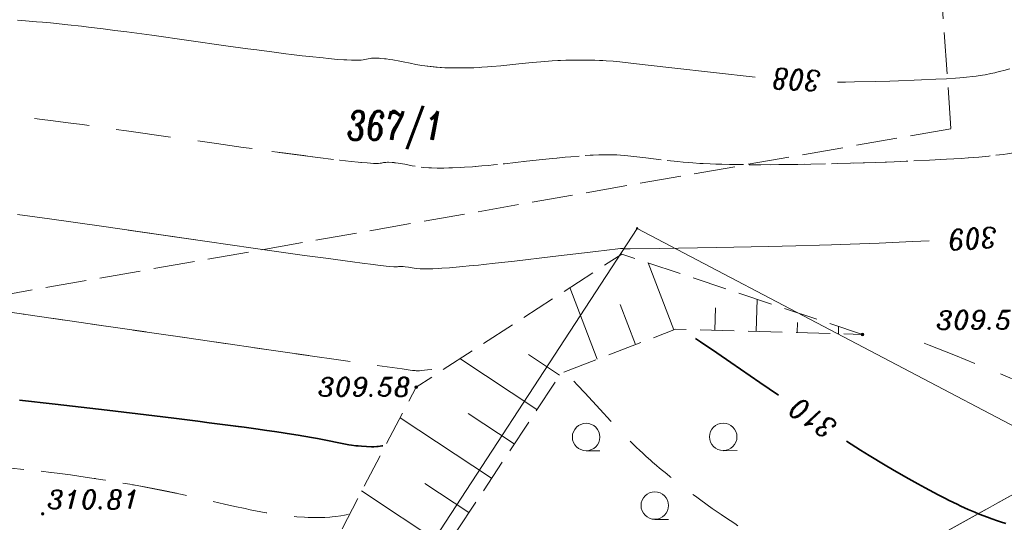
# Model space of a CAD drawing. Header units: metres. Extents: x 7477803 to 7478145, y 5500698 to 5500984.
# Tile 10 of 42: x 7477866 to 7477902, y 5500809 to 5500828. Entities that reach past the tile are written whole.
import ezdxf
from ezdxf.enums import TextEntityAlignment as Align

# ---------------------------------------------------------------- set-up
doc = ezdxf.new("R2010")
doc.units = ezdxf.units.M
doc.header["$MEASUREMENT"] = 0
for name, pattern in [('EGBK02', [2, 1.5, -0.5]), ('l217_500', [2, 1.5, -0.5]), ('l812_500', [3, 2, -1]), ('l823_500', [1.75, 1.25, -0.5])]:
    doc.linetypes.add(name, pattern=pattern)
for name, color, linetype, lineweight in [('203-Punkt załamania granicy działki nie stabilizowany', 7, 'Continuous', 13), ('gr_dzialki', 7, 'Continuous', 18), ('gr_klasy', 7, 'l217_500', 18), ('nr_dzialki', 7, 'Continuous', 18), ('pkt_wys', 7, 'Continuous', 18), ('skarp_wypel', 7, 'Continuous', 18), ('skarpa_gora', 7, 'l823_500', 18), ('warst_ciagla', 7, 'Continuous', 13), ('warst_opis', 7, 'Continuous', 13), ('warst_pogrub', 7, 'Continuous', 35), ('warst_przeryw', 7, 'l812_500', 13), ('zielen', 7, 'Continuous', 18)]:
    doc.layers.add(name, color=color, linetype=linetype, lineweight=lineweight)
doc.styles.get("Standard").update_dxf_attribs({"font": 'txt.shx', "width": 0.75})
doc.styles.add('Style-ITALIC_1250', font='ITALIC_1250.shx')

# ---------------------------------------------------------------- blocks, each defined once
blk = doc.blocks.new('203')
at = {"linetype": 'Continuous', "lineweight": 13}
h = blk.add_hatch(color=0, dxfattribs=at)
edge = h.paths.add_edge_path()
edge.add_arc((0, 0), 0.045, 0, 360)
blk = doc.blocks.new('801_1')
at = {"layer": 'pkt_wys', "linetype": 'Continuous', "lineweight": 18}
h = blk.add_hatch(color=3, dxfattribs=at)
edge = h.paths.add_edge_path()
edge.add_arc((0, 0), 0.045, 0, 360)
at = {"layer": 'pkt_wys', "color": 7, "linetype": 'Continuous', "lineweight": 18}
blk.add_circle((0, 0), 0.045, dxfattribs=at)
blk = doc.blocks.new('801')
at = {"layer": 'pkt_wys', "linetype": 'Continuous', "lineweight": 18}
h = blk.add_hatch(color=7, dxfattribs=at)
edge = h.paths.add_edge_path()
edge.add_arc((0, 0), 0.045, 0, 360)
at = {"layer": 'pkt_wys', "color": 7, "linetype": 'Continuous', "lineweight": 18}
blk.add_circle((0, 0), 0.045, dxfattribs=at)
blk = doc.blocks.new('941_5')
at = {"layer": 'zielen', "color": 7, "linetype": 'Continuous', "lineweight": 18}
for p, q in [((-2.5, 0.46), (-2, 0.46)), ((2.5, 0.46), (3, 0.46)), ((0, -2.04), (0.5, -2.04))]:
    blk.add_line(p, q, dxfattribs=at)
for centre in [(-2.503, 0.963), (2.497, 0.963), (-0.003, -1.537)]:
    blk.add_circle(centre, 0.5, dxfattribs=at)

msp = doc.modelspace()

# ---------------------------------------------------------------- linework, layer by layer
at = {"layer": 'gr_dzialki', "color": 96, "linetype": 'Continuous', "lineweight": 18, "flags": 128}
for points in [[(7477888.14, 5500820.17), (7477869.653, 5500791.837)], [(7477904.16, 5500811.76), (7477888.14, 5500820.17)], [(7477904.16, 5500811.76), (7477885.53, 5500801.41)]]:
    msp.add_lwpolyline(points, dxfattribs=at)
at = {"layer": 'gr_klasy', "color": 96, "linetype": 'EGBK02', "lineweight": 18, "flags": 128}
for points in [[(7477896.14, 5500873.19), (7477899.58, 5500823.8)], [(7477899.58, 5500823.8), (7477856.78, 5500816.29)], [(7477885.53, 5500801.41), (7477904.16, 5500811.76)]]:
    msp.add_lwpolyline(points, dxfattribs=at)
at = {"layer": 'skarp_wypel', "color": 7, "linetype": 'Continuous', "lineweight": 18}
for p, q in [((7477889.484, 5500816.478), (7477888.549, 5500818.914)), ((7477886.684, 5500815.403), (7477885.682, 5500818.011)), ((7477892.479, 5500816.417), (7477892.512, 5500817.59)), ((7477888.084, 5500815.941), (7477887.526, 5500817.392)), ((7477890.979, 5500816.46), (7477891.002, 5500817.273)), ((7477893.978, 5500816.375), (7477893.988, 5500816.734)), ((7477895.478, 5500816.332), (7477895.485, 5500816.597)), ((7477884.49, 5500813.573), (7477881.683, 5500815.425)), ((7477885.316, 5500814.824), (7477884.187, 5500815.569)), ((7477882.837, 5500811.069), (7477879.499, 5500813.272)), ((7477883.663, 5500812.321), (7477881.986, 5500813.428)), ((7477882.01, 5500809.817), (7477880.405, 5500810.877)), ((7477881.184, 5500808.565), (7477878.1, 5500810.601))]:
    msp.add_line(p, q, dxfattribs=at)
at = {"layer": 'skarpa_gora', "color": 7, "linetype": 'l823_500', "lineweight": 18, "flags": 128}
for points in [[(7477896.354, 5500816.303), (7477887.581, 5500819.233), (7477880.086, 5500814.385), (7477872.402, 5500799.706), (7477868.556, 5500792.528)], [(7477870.261, 5500791.453), (7477873.595, 5500796.648), (7477880.484, 5500807.495), (7477885.365, 5500814.891), (7477889.544, 5500816.495), (7477896.354, 5500816.303)]]:
    msp.add_lwpolyline(points, dxfattribs=at)
at = {"layer": 'warst_ciagla', "color": 7, "linetype": 'Continuous', "lineweight": 13, "flags": 128}
for points in [[(7477892.446, 5500825.673), (7477889.403, 5500826.023), (7477888.005, 5500826.18), (7477887.506, 5500826.233), (7477887.263, 5500826.256), (7477887.018, 5500826.275), (7477886.894, 5500826.282), (7477886.768, 5500826.289), (7477886.596, 5500826.296), (7477886.509, 5500826.298), (7477886.333, 5500826.302), (7477886.092, 5500826.303), (7477885.969, 5500826.302), (7477885.687, 5500826.297), (7477885.543, 5500826.292), (7477885.347, 5500826.284), (7477885.249, 5500826.28), (7477885.048, 5500826.268), (7477884.775, 5500826.25), (7477884.636, 5500826.239), (7477884.318, 5500826.212), (7477883.829, 5500826.163), (7477883.171, 5500826.095), (7477882.849, 5500826.066), (7477882.692, 5500826.053), (7477882.486, 5500826.039), (7477882.385, 5500826.034), (7477882.185, 5500826.024), (7477881.927, 5500826.015), (7477881.8, 5500826.013), (7477881.523, 5500826.013), (7477881.388, 5500826.015), (7477881.212, 5500826.02), (7477881.126, 5500826.024), (7477880.957, 5500826.034), (7477880.738, 5500826.052), (7477880.632, 5500826.062), (7477880.4, 5500826.091), (7477880.288, 5500826.108), (7477880.071, 5500826.145), (7477879.865, 5500826.185), (7477879.607, 5500826.237), (7477879.486, 5500826.261), (7477879.231, 5500826.307), (7477879.126, 5500826.323), (7477878.994, 5500826.341), (7477878.931, 5500826.348), (7477878.798, 5500826.361), (7477878.736, 5500826.365), (7477878.658, 5500826.369), (7477878.621, 5500826.37), (7477878.55, 5500826.37), (7477878.464, 5500826.366), (7477878.424, 5500826.363), (7477878.343, 5500826.351), (7477878.271, 5500826.335), (7477878.201, 5500826.319), (7477878.16, 5500826.311), (7477878.087, 5500826.302), (7477877.995, 5500826.295), (7477877.94, 5500826.293), (7477877.845, 5500826.293), (7477877.733, 5500826.295), (7477877.556, 5500826.304), (7477877.456, 5500826.31), (7477877.232, 5500826.327), (7477876.885, 5500826.358), (7477876.691, 5500826.377), (7477876.204, 5500826.43), (7477875.934, 5500826.461), (7477875.547, 5500826.508), (7477875.341, 5500826.533), (7477874.907, 5500826.588), (7477874.28, 5500826.67), (7477873.946, 5500826.715), (7477873.144, 5500826.825), (7477870.446, 5500827.203), (7477869.542, 5500827.326), (7477869.105, 5500827.383), (7477868.683, 5500827.437), (7477868.143, 5500827.503), (7477867.883, 5500827.533), (7477867.384, 5500827.589), (7477866.76, 5500827.653), (7477866.466, 5500827.681), (7477866.253, 5500827.699), (7477865.979, 5500827.722), (7477865.847, 5500827.732), (7477865.561, 5500827.752)], [(7477892.446, 5500825.673), (7477889.403, 5500826.023), (7477888.005, 5500826.18), (7477887.506, 5500826.233), (7477887.263, 5500826.256), (7477887.018, 5500826.275), (7477886.894, 5500826.282), (7477886.768, 5500826.289), (7477886.596, 5500826.296), (7477886.509, 5500826.298), (7477886.333, 5500826.302), (7477886.092, 5500826.303), (7477885.969, 5500826.302), (7477885.687, 5500826.297), (7477885.543, 5500826.292), (7477885.347, 5500826.284), (7477885.249, 5500826.28), (7477885.048, 5500826.268), (7477884.775, 5500826.25), (7477884.636, 5500826.239), (7477884.318, 5500826.212), (7477883.829, 5500826.163), (7477883.171, 5500826.095), (7477882.849, 5500826.066), (7477882.692, 5500826.053), (7477882.486, 5500826.039), (7477882.385, 5500826.034), (7477882.185, 5500826.024), (7477881.927, 5500826.015), (7477881.8, 5500826.013), (7477881.523, 5500826.013), (7477881.4, 5500826.015), (7477881.239, 5500826.019), (7477881.16, 5500826.023), (7477881.005, 5500826.031), (7477880.804, 5500826.046), (7477880.705, 5500826.055), (7477880.491, 5500826.079)], [(7477901.732, 5500825.987), (7477901.513, 5500825.923), (7477901.403, 5500825.894), (7477901.255, 5500825.857), (7477901.18, 5500825.839), (7477901.03, 5500825.807), (7477900.828, 5500825.768), (7477900.726, 5500825.75), (7477900.495, 5500825.716), (7477900.378, 5500825.701), (7477900.143, 5500825.675), (7477899.903, 5500825.655), (7477899.741, 5500825.643), (7477899.412, 5500825.622), (7477899.03, 5500825.601), (7477898.504, 5500825.576), (7477898.233, 5500825.565), (7477897.666, 5500825.544), (7477897.355, 5500825.535), (7477896.835, 5500825.521), (7477896.07, 5500825.506), (7477895.74, 5500825.501), (7477895.507, 5500825.499), (7477895.441, 5500825.5)], [(7477865.56, 5500820.673), (7477866.718, 5500820.513), (7477868.616, 5500820.244), (7477872.472, 5500819.689), (7477874.148, 5500819.449), (7477876.017, 5500819.186), (7477876.795, 5500819.078), (7477877.764, 5500818.947), (7477878.12, 5500818.901), (7477878.521, 5500818.85), (7477878.691, 5500818.83), (7477878.997, 5500818.795), (7477879.111, 5500818.784), (7477879.273, 5500818.771), (7477879.367, 5500818.768), (7477879.404, 5500818.77), (7477879.446, 5500818.778), (7477879.492, 5500818.783), (7477879.569, 5500818.784), (7477879.613, 5500818.781), (7477879.688, 5500818.773), (7477879.802, 5500818.756), (7477879.866, 5500818.744), (7477880.014, 5500818.717), (7477880.11, 5500818.705), (7477880.229, 5500818.697), (7477880.3, 5500818.694), (7477880.378, 5500818.693), (7477880.496, 5500818.694), (7477880.56, 5500818.695), (7477880.7, 5500818.7), (7477880.909, 5500818.71), (7477881.023, 5500818.717), (7477881.303, 5500818.737), (7477881.786, 5500818.777), (7477882.024, 5500818.8), (7477882.364, 5500818.834), (7477882.544, 5500818.852), (7477882.972, 5500818.899), (7477883.668, 5500818.978), (7477885.068, 5500819.145), (7477886.635, 5500819.331), (7477887.433, 5500819.423), (7477887.534, 5500819.433), (7477887.567, 5500819.436), (7477887.593, 5500819.435), (7477887.63, 5500819.431), (7477887.635, 5500819.431)], [(7477869.593, 5500820.104), (7477872.472, 5500819.689), (7477874.148, 5500819.449), (7477876.017, 5500819.186), (7477876.795, 5500819.078), (7477877.764, 5500818.947), (7477878.12, 5500818.901), (7477878.521, 5500818.85), (7477878.691, 5500818.83), (7477878.997, 5500818.795), (7477879.111, 5500818.784), (7477879.273, 5500818.771), (7477879.367, 5500818.768), (7477879.404, 5500818.77), (7477879.446, 5500818.778), (7477879.492, 5500818.783), (7477879.569, 5500818.784), (7477879.613, 5500818.781), (7477879.688, 5500818.773), (7477879.802, 5500818.756), (7477879.866, 5500818.744), (7477880.014, 5500818.717), (7477880.11, 5500818.705), (7477880.229, 5500818.697), (7477880.3, 5500818.694), (7477880.378, 5500818.693), (7477880.496, 5500818.694), (7477880.56, 5500818.695), (7477880.7, 5500818.7), (7477880.909, 5500818.71), (7477881.023, 5500818.717), (7477881.303, 5500818.737), (7477881.786, 5500818.777), (7477882.024, 5500818.8), (7477882.364, 5500818.834), (7477882.544, 5500818.852), (7477882.972, 5500818.899), (7477883.668, 5500818.978), (7477885.068, 5500819.145), (7477886.635, 5500819.331), (7477887.433, 5500819.423), (7477887.534, 5500819.433), (7477887.567, 5500819.436), (7477887.593, 5500819.435), (7477887.63, 5500819.431), (7477887.674, 5500819.426), (7477887.756, 5500819.423), (7477887.892, 5500819.424), (7477888.958, 5500819.439), (7477891.039, 5500819.474), (7477892.928, 5500819.51), (7477893.922, 5500819.532), (7477894.794, 5500819.555), (7477895.231, 5500819.569), (7477895.901, 5500819.591), (7477896.964, 5500819.632), (7477898.173, 5500819.686), (7477898.782, 5500819.716)]]:
    msp.add_lwpolyline(points, dxfattribs=at)
at = {"layer": 'warst_pogrub', "color": 7, "linetype": 'Continuous', "lineweight": 35, "flags": 128}
for points in [[(7477890.263, 5500816.156), (7477890.447, 5500816.033), (7477891.045, 5500815.63), (7477891.551, 5500815.286), (7477892.619, 5500814.556), (7477893.289, 5500814.095)], [(7477865.632, 5500813.912), (7477866.932, 5500813.764), (7477868.825, 5500813.545), (7477870.547, 5500813.339), (7477871.251, 5500813.253), (7477872.131, 5500813.143), (7477872.545, 5500813.09), (7477873.416, 5500812.976), (7477873.819, 5500812.921), (7477874.323, 5500812.851), (7477874.561, 5500812.818), (7477875.008, 5500812.752), (7477875.546, 5500812.67), (7477875.789, 5500812.631), (7477876.274, 5500812.549), (7477876.485, 5500812.51), (7477876.854, 5500812.439), (7477877.267, 5500812.356), (7477877.453, 5500812.32), (7477877.635, 5500812.288), (7477877.727, 5500812.274), (7477877.891, 5500812.251), (7477877.974, 5500812.241), (7477878.098, 5500812.229), (7477878.281, 5500812.216), (7477878.457, 5500812.211), (7477878.541, 5500812.212), (7477878.648, 5500812.217), (7477878.699, 5500812.222), (7477878.772, 5500812.231), (7477878.84, 5500812.243), (7477878.872, 5500812.25)], [(7477865.632, 5500813.912), (7477866.932, 5500813.764), (7477868.825, 5500813.545), (7477870.547, 5500813.339), (7477871.251, 5500813.253), (7477872.131, 5500813.143), (7477872.545, 5500813.09), (7477873.416, 5500812.976), (7477873.683, 5500812.94)], [(7477895.774, 5500812.415), (7477896.285, 5500812.093), (7477896.602, 5500811.897), (7477897.183, 5500811.545), (7477897.448, 5500811.387), (7477897.935, 5500811.104), (7477898.37, 5500810.86), (7477898.634, 5500810.716), (7477898.801, 5500810.626), (7477899.113, 5500810.463), (7477899.358, 5500810.337), (7477899.514, 5500810.26), (7477899.806, 5500810.117), (7477899.944, 5500810.052), (7477900.206, 5500809.932), (7477900.451, 5500809.825), (7477900.607, 5500809.76), (7477900.906, 5500809.642), (7477901.069, 5500809.582), (7477901.28, 5500809.508), (7477901.384, 5500809.474), (7477901.586, 5500809.411)]]:
    msp.add_lwpolyline(points, dxfattribs=at)
at = {"layer": 'warst_przeryw', "color": 7, "linetype": 'l812_500', "lineweight": 13, "flags": 128}
for points in [[(7477906.678, 5500823.331), (7477906.557, 5500823.435), (7477906.496, 5500823.484), (7477906.404, 5500823.555), (7477906.311, 5500823.62), (7477906.264, 5500823.651), (7477906.185, 5500823.697), (7477906.079, 5500823.752), (7477906.025, 5500823.777), (7477905.916, 5500823.82), (7477905.868, 5500823.837), (7477905.802, 5500823.857), (7477905.769, 5500823.866), (7477905.694, 5500823.883), (7477905.637, 5500823.893), (7477905.561, 5500823.904), (7477905.522, 5500823.909), (7477905.435, 5500823.915), (7477905.318, 5500823.916), (7477905.258, 5500823.914), (7477905.138, 5500823.903), (7477905.084, 5500823.896), (7477905.012, 5500823.883), (7477904.975, 5500823.876), (7477904.893, 5500823.858), (7477904.83, 5500823.841), (7477904.746, 5500823.816), (7477904.704, 5500823.802), (7477904.609, 5500823.768), (7477904.544, 5500823.743), (7477904.413, 5500823.689), (7477903.999, 5500823.506), (7477903.775, 5500823.412), (7477903.658, 5500823.367), (7477903.497, 5500823.309), (7477903.414, 5500823.281), (7477903.244, 5500823.227), (7477903.007, 5500823.16), (7477902.884, 5500823.127), (7477902.598, 5500823.059), (7477902.45, 5500823.027), (7477902.247, 5500822.986), (7477902.144, 5500822.967), (7477901.932, 5500822.93), (7477901.639, 5500822.886), (7477901.489, 5500822.865), (7477901.14, 5500822.822), (7477900.961, 5500822.803), (7477900.593, 5500822.769), (7477900.212, 5500822.739), (7477899.952, 5500822.721), (7477899.42, 5500822.688), (7477898.803, 5500822.654), (7477897.952, 5500822.613), (7477897.513, 5500822.595), (7477896.841, 5500822.57), (7477895.915, 5500822.541), (7477895.439, 5500822.528), (7477894.473, 5500822.507), (7477893.994, 5500822.499), (7477893.301, 5500822.491), (7477892.654, 5500822.488), (7477892.383, 5500822.489), (7477892.036, 5500822.491), (7477891.87, 5500822.493), (7477891.511, 5500822.498), (7477891.014, 5500822.511), (7477890.809, 5500822.519), (7477890.552, 5500822.531), (7477890.43, 5500822.537), (7477890.171, 5500822.554), (7477889.822, 5500822.582), (7477889.612, 5500822.603), (7477889.226, 5500822.646), (7477888.454, 5500822.734), (7477887.799, 5500822.808), (7477887.537, 5500822.834), (7477887.398, 5500822.844), (7477887.247, 5500822.851), (7477887.164, 5500822.853), (7477887.075, 5500822.853), (7477886.948, 5500822.852), (7477886.881, 5500822.851), (7477886.739, 5500822.846), (7477886.533, 5500822.837), (7477886.424, 5500822.831), (7477886.161, 5500822.814), (7477885.723, 5500822.78), (7477885.512, 5500822.761), (7477885.215, 5500822.732), (7477885.059, 5500822.717), (7477884.693, 5500822.678), (7477884.106, 5500822.613), (7477883.301, 5500822.523), (7477882.911, 5500822.482), (7477882.723, 5500822.464), (7477882.481, 5500822.442), (7477882.363, 5500822.432), (7477882.135, 5500822.415), (7477881.846, 5500822.395), (7477881.708, 5500822.388), (7477881.413, 5500822.375), (7477881.274, 5500822.37), (7477881.096, 5500822.367), (7477881.01, 5500822.367), (7477880.847, 5500822.368), (7477880.644, 5500822.373), (7477880.549, 5500822.378), (7477880.35, 5500822.393), (7477880.259, 5500822.402), (7477880.091, 5500822.425), (7477879.939, 5500822.451), (7477879.676, 5500822.503), (7477879.501, 5500822.534), (7477879.43, 5500822.545), (7477879.339, 5500822.557), (7477879.296, 5500822.562), (7477879.206, 5500822.571), (7477879.084, 5500822.577), (7477879.036, 5500822.577), (7477878.977, 5500822.575), (7477878.95, 5500822.572), (7477878.895, 5500822.564), (7477878.825, 5500822.55), (7477878.779, 5500822.543), (7477878.718, 5500822.538), (7477878.68, 5500822.536), (7477878.585, 5500822.536), (7477878.526, 5500822.538), (7477878.421, 5500822.544), (7477878.295, 5500822.553), (7477878.093, 5500822.57), (7477877.977, 5500822.581), (7477877.717, 5500822.609), (7477877.309, 5500822.655), (7477877.079, 5500822.682), (7477876.499, 5500822.754), (7477875.465, 5500822.889), (7477874.943, 5500822.96), (7477874.185, 5500823.064), (7477873.781, 5500823.12), (7477872.808, 5500823.257), (7477869.531, 5500823.723), (7477868.438, 5500823.876), (7477867.912, 5500823.948), (7477867.405, 5500824.016), (7477866.76, 5500824.1), (7477866.451, 5500824.14), (7477865.859, 5500824.213), (7477865.126, 5500824.3), (7477864.783, 5500824.339), (7477864.069, 5500824.414), (7477863.742, 5500824.446), (7477863.337, 5500824.481), (7477863.148, 5500824.496), (7477862.796, 5500824.521), (7477862.651, 5500824.53), (7477862.469, 5500824.539), (7477862.383, 5500824.543), (7477862.2, 5500824.549), (7477862.073, 5500824.552), (7477861.917, 5500824.552), (7477861.845, 5500824.551), (7477861.697, 5500824.547), (7477861.608, 5500824.541), (7477861.448, 5500824.527), (7477861.303, 5500824.51), (7477861.122, 5500824.485), (7477861.031, 5500824.472), (7477860.886, 5500824.455), (7477860.808, 5500824.448), (7477860.68, 5500824.439), (7477860.491, 5500824.43), (7477860.389, 5500824.428), (7477860.168, 5500824.426), (7477859.84, 5500824.43), (7477859.662, 5500824.435), (7477859.227, 5500824.453), (7477858.991, 5500824.466), (7477858.658, 5500824.487), (7477858.483, 5500824.499), (7477858.118, 5500824.526), (7477857.597, 5500824.569), (7477857.323, 5500824.594), (7477856.67, 5500824.656), (7477856.326, 5500824.69), (7477855.613, 5500824.765), (7477854.884, 5500824.845), (7477853.46, 5500825.008), (7477852.495, 5500825.121), (7477851.374, 5500825.258), (7477850.883, 5500825.32), (7477850.237, 5500825.405), (7477849.984, 5500825.439), (7477849.678, 5500825.482), (7477849.54, 5500825.503), (7477849.262, 5500825.545), (7477848.926, 5500825.602), (7477848.388, 5500825.702), (7477848.388, 5500825.702), (7477848.102, 5500825.755), (7477847.67, 5500825.829), (7477847.432, 5500825.868), (7477847.049, 5500825.929), (7477846.488, 5500826.016), (7477846.186, 5500826.061), (7477844.687, 5500826.282), (7477844.159, 5500826.362), (7477843.442, 5500826.474), (7477843.079, 5500826.533), (7477842.526, 5500826.623), (7477841.777, 5500826.748), (7477841.397, 5500826.813), (7477840.819, 5500826.913), (7477839.623, 5500827.124), (7477837.681, 5500827.468), (7477835.55, 5500827.847), (7477834.531, 5500828.029), (7477833.986, 5500828.128), (7477833.097, 5500828.294), (7477832.209, 5500828.465), (7477831.714, 5500828.563), (7477830.889, 5500828.727), (7477829.419, 5500829.026), (7477828.329, 5500829.251), (7477827.622, 5500829.398), (7477826.232, 5500829.691), (7477823.096, 5500830.358), (7477818.233, 5500831.4), (7477814.991, 5500832.097)], [(7477876.177, 5500815.534), (7477872.136, 5500816.121), (7477867.702, 5500816.764), (7477865.525, 5500817.078), (7477863.586, 5500817.354), (7477861.418, 5500817.656), (7477860.513, 5500817.779), (7477859.379, 5500817.928), (7477858.961, 5500817.981), (7477858.486, 5500818.038), (7477858.284, 5500818.061), (7477857.915, 5500818.1), (7477857.774, 5500818.112), (7477857.567, 5500818.125), (7477857.432, 5500818.127), (7477857.366, 5500818.125), (7477857.289, 5500818.12), (7477857.249, 5500818.118), (7477857.2, 5500818.116), (7477857.124, 5500818.116), (7477857.083, 5500818.116), (7477856.992, 5500818.118), (7477856.855, 5500818.124), (7477856.78, 5500818.128), (7477856.594, 5500818.139), (7477856.27, 5500818.164), (7477855.758, 5500818.211), (7477855.467, 5500818.24), (7477854.991, 5500818.29), (7477854.308, 5500818.362), (7477853.959, 5500818.397), (7477853.44, 5500818.443), (7477853.211, 5500818.461), (7477852.909, 5500818.483), (7477852.758, 5500818.493), (7477852.422, 5500818.514), (7477851.923, 5500818.539), (7477851.703, 5500818.548), (7477851.412, 5500818.557), (7477851.268, 5500818.561), (7477850.944, 5500818.568), (7477850.624, 5500818.571), (7477850.194, 5500818.576), (7477849.976, 5500818.58), (7477849.642, 5500818.59), (7477849.471, 5500818.598), (7477849.297, 5500818.608), (7477849.059, 5500818.624), (7477848.938, 5500818.634), (7477848.691, 5500818.656), (7477848.352, 5500818.692), (7477848.179, 5500818.712), (7477847.779, 5500818.765), (7477847.574, 5500818.794), (7477847.296, 5500818.836), (7477847.155, 5500818.859), (7477846.867, 5500818.908), (7477846.475, 5500818.978), (7477846.274, 5500819.016), (7477845.814, 5500819.107), (7477845.578, 5500819.156), (7477845.099, 5500819.259), (7477843.613, 5500819.591), (7477842.858, 5500819.756), (7477841.844, 5500819.971), (7477841.335, 5500820.076), (7477840.567, 5500820.23), (7477839.536, 5500820.429), (7477839.018, 5500820.527), (7477838.227, 5500820.671), (7477836.417, 5500820.994), (7477832.554, 5500821.68), (7477827.184, 5500822.634), (7477822.944, 5500823.387), (7477820.906, 5500823.745), (7477819.077, 5500824.061), (7477818.338, 5500824.187), (7477817.424, 5500824.34), (7477816.998, 5500824.411), (7477816.113, 5500824.556), (7477815.71, 5500824.62), (7477815.211, 5500824.698), (7477814.979, 5500824.734), (7477814.55, 5500824.799), (7477814.048, 5500824.871), (7477813.828, 5500824.901), (7477813.406, 5500824.954), (7477813.234, 5500824.972), (7477812.954, 5500824.997), (7477812.744, 5500825.008), (7477812.631, 5500825.01), (7477812.441, 5500825.008), (7477811.799, 5500824.997), (7477811.04, 5500824.99), (7477810.201, 5500824.986)], [(7477918.945, 5500816.366), (7477918.655, 5500816.524), (7477918.512, 5500816.599), (7477918.309, 5500816.704), (7477918.201, 5500816.758), (7477917.946, 5500816.885), (7477917.741, 5500816.985), (7477917.451, 5500817.125), (7477917.299, 5500817.197), (7477916.98, 5500817.346), (7477916.526, 5500817.555), (7477916.286, 5500817.664), (7477915.714, 5500817.921), (7477914.786, 5500818.33), (7477913.506, 5500818.894), (7477912.888, 5500819.171), (7477912.593, 5500819.305), (7477912.215, 5500819.48), (7477912.032, 5500819.565), (7477911.681, 5500819.732), (7477911.24, 5500819.947), (7477911.031, 5500820.051), (7477910.591, 5500820.277), (7477910.385, 5500820.385), (7477910.127, 5500820.526), (7477910.004, 5500820.594), (7477909.773, 5500820.726), (7477909.491, 5500820.895), (7477909.362, 5500820.976), (7477909.271, 5500821.035), (7477909.156, 5500821.112), (7477909.101, 5500821.15), (7477908.986, 5500821.232), (7477908.914, 5500821.286), (7477908.78, 5500821.39), (7477908.718, 5500821.441), (7477908.601, 5500821.54), (7477908.492, 5500821.637), (7477908.287, 5500821.827), (7477907.612, 5500822.46), (7477906.942, 5500823.088), (7477906.744, 5500823.271), (7477906.645, 5500823.36), (7477906.545, 5500823.445), (7477906.494, 5500823.486), (7477906.393, 5500823.563), (7477906.341, 5500823.6), (7477906.264, 5500823.651), (7477906.185, 5500823.697), (7477906.079, 5500823.752), (7477906.025, 5500823.777), (7477905.916, 5500823.82), (7477905.868, 5500823.837), (7477905.802, 5500823.857), (7477905.769, 5500823.866), (7477905.694, 5500823.883), (7477905.637, 5500823.893), (7477905.561, 5500823.904), (7477905.522, 5500823.909), (7477905.435, 5500823.915), (7477905.318, 5500823.916), (7477905.258, 5500823.914), (7477905.138, 5500823.903), (7477905.084, 5500823.896), (7477905.012, 5500823.883), (7477904.975, 5500823.876), (7477904.893, 5500823.858), (7477904.83, 5500823.841), (7477904.746, 5500823.816), (7477904.704, 5500823.802), (7477904.609, 5500823.768), (7477904.544, 5500823.743), (7477904.413, 5500823.689), (7477903.999, 5500823.506), (7477903.775, 5500823.412), (7477903.658, 5500823.367), (7477903.497, 5500823.309), (7477903.414, 5500823.281), (7477903.244, 5500823.227), (7477903.007, 5500823.16), (7477902.884, 5500823.127), (7477902.598, 5500823.059), (7477902.45, 5500823.027), (7477902.247, 5500822.986), (7477902.144, 5500822.967), (7477901.932, 5500822.93), (7477901.639, 5500822.886), (7477901.489, 5500822.865), (7477901.14, 5500822.822), (7477900.961, 5500822.803), (7477900.593, 5500822.769), (7477900.212, 5500822.739), (7477899.952, 5500822.721), (7477899.42, 5500822.688), (7477898.803, 5500822.654), (7477897.952, 5500822.613), (7477897.513, 5500822.595), (7477896.841, 5500822.57), (7477895.915, 5500822.541), (7477895.439, 5500822.528), (7477894.473, 5500822.507), (7477893.994, 5500822.499), (7477893.301, 5500822.491), (7477892.654, 5500822.488), (7477892.383, 5500822.489), (7477892.036, 5500822.491), (7477891.87, 5500822.493), (7477891.511, 5500822.498), (7477891.014, 5500822.511), (7477890.809, 5500822.519), (7477890.552, 5500822.531), (7477890.43, 5500822.537), (7477890.171, 5500822.554), (7477889.822, 5500822.582), (7477889.612, 5500822.603), (7477889.226, 5500822.646), (7477888.454, 5500822.734), (7477887.799, 5500822.808), (7477887.537, 5500822.834), (7477887.398, 5500822.844), (7477887.247, 5500822.851), (7477887.164, 5500822.853), (7477887.075, 5500822.853), (7477886.948, 5500822.852), (7477886.881, 5500822.851), (7477886.739, 5500822.846), (7477886.533, 5500822.837), (7477886.424, 5500822.831), (7477886.161, 5500822.814), (7477885.723, 5500822.78), (7477885.512, 5500822.761), (7477885.215, 5500822.732), (7477885.059, 5500822.717), (7477884.693, 5500822.678), (7477884.106, 5500822.613), (7477883.301, 5500822.523), (7477882.911, 5500822.482), (7477882.723, 5500822.464), (7477882.481, 5500822.442), (7477882.363, 5500822.432), (7477882.135, 5500822.415), (7477881.846, 5500822.395), (7477881.708, 5500822.388), (7477881.413, 5500822.375), (7477881.274, 5500822.37), (7477881.096, 5500822.367), (7477881.01, 5500822.367), (7477880.847, 5500822.368), (7477880.644, 5500822.373), (7477880.549, 5500822.378), (7477880.35, 5500822.393), (7477880.259, 5500822.402), (7477880.091, 5500822.425), (7477879.939, 5500822.451), (7477879.676, 5500822.503), (7477879.501, 5500822.534), (7477879.43, 5500822.545), (7477879.339, 5500822.557), (7477879.296, 5500822.562), (7477879.206, 5500822.571), (7477879.084, 5500822.577), (7477879.036, 5500822.577), (7477878.977, 5500822.575), (7477878.95, 5500822.572), (7477878.895, 5500822.564), (7477878.825, 5500822.55), (7477878.779, 5500822.543), (7477878.718, 5500822.538), (7477878.68, 5500822.536), (7477878.585, 5500822.536), (7477878.526, 5500822.538), (7477878.421, 5500822.544), (7477878.295, 5500822.553), (7477878.093, 5500822.57), (7477877.977, 5500822.581), (7477877.717, 5500822.609), (7477877.309, 5500822.655), (7477877.079, 5500822.682), (7477876.499, 5500822.754), (7477875.994, 5500822.819), (7477875.241, 5500822.919), (7477874.83, 5500822.975)], [(7477880.654, 5500815.027), (7477880.504, 5500815.01), (7477880.282, 5500814.988), (7477880.209, 5500814.982), (7477880.117, 5500814.979), (7477880.09, 5500814.981), (7477880.056, 5500814.986), (7477880.021, 5500814.991), (7477879.998, 5500814.991), (7477879.955, 5500814.994), (7477879.866, 5500815.005), (7477879.573, 5500815.046), (7477877.09, 5500815.402), (7477872.136, 5500816.121), (7477867.874, 5500816.739), (7477865.765, 5500817.043)], [(7477871.353, 5500810.516), (7477870.875, 5500810.614), (7477870.239, 5500810.738), (7477869.921, 5500810.797), (7477869.649, 5500810.846), (7477869.288, 5500810.909), (7477869.107, 5500810.94), (7477868.746, 5500810.999), (7477868.265, 5500811.074), (7477868.025, 5500811.11), (7477867.485, 5500811.186), (7477867.005, 5500811.249), (7477866.765, 5500811.279), (7477866.404, 5500811.321), (7477865.859, 5500811.379), (7477865.307, 5500811.429), (7477865.028, 5500811.451), (7477864.746, 5500811.472), (7477864.367, 5500811.496), (7477864.175, 5500811.507), (7477863.789, 5500811.526), (7477863.267, 5500811.546), (7477863.003, 5500811.553), (7477862.401, 5500811.565), (7477862.097, 5500811.568), (7477861.687, 5500811.568), (7477861.48, 5500811.567), (7477861.063, 5500811.563), (7477860.5, 5500811.551), (7477860.216, 5500811.543), (7477859.568, 5500811.519), (7477859.241, 5500811.504), (7477858.583, 5500811.47), (7477857.926, 5500811.431), (7477856.651, 5500811.351), (7477855.754, 5500811.297), (7477854.649, 5500811.237), (7477854.135, 5500811.211), (7477853.413, 5500811.179), (7477853.111, 5500811.167), (7477852.725, 5500811.153), (7477852.541, 5500811.147), (7477852.143, 5500811.136), (7477851.809, 5500811.13), (7477851.645, 5500811.128), (7477851.397, 5500811.129), (7477851.142, 5500811.136), (7477851.01, 5500811.141), (7477850.732, 5500811.158), (7477850.584, 5500811.169), (7477850.35, 5500811.19), (7477850.099, 5500811.216), (7477849.737, 5500811.26), (7477849.544, 5500811.286), (7477849.135, 5500811.344), (7477848.542, 5500811.438), (7477848.224, 5500811.491), (7477847.976, 5500811.534), (7477847.634, 5500811.594), (7477847.458, 5500811.626), (7477847.049, 5500811.703), (7477846.476, 5500811.813), (7477846.178, 5500811.871), (7477845.558, 5500811.996), (7477844.683, 5500812.177), (7477844.225, 5500812.275), (7477843.143, 5500812.51), (7477842.576, 5500812.635), (7477841.408, 5500812.898), (7477840.222, 5500813.168), (7477837.938, 5500813.695), (7477836.421, 5500814.045), (7477834.706, 5500814.438), (7477833.981, 5500814.604), (7477833.058, 5500814.814), (7477832.136, 5500815.021), (7477831.806, 5500815.094), (7477831.465, 5500815.166), (7477831.31, 5500815.198), (7477831.075, 5500815.241), (7477830.431, 5500815.355), (7477829.536, 5500815.514), (7477829.219, 5500815.569), (7477829.047, 5500815.597), (7477828.764, 5500815.638), (7477828.444, 5500815.676), (7477828.269, 5500815.694), (7477828.081, 5500815.71), (7477827.812, 5500815.73), (7477827.669, 5500815.739), (7477827.368, 5500815.756), (7477826.933, 5500815.775), (7477826.701, 5500815.783), (7477826.144, 5500815.797), (7477825.848, 5500815.802), (7477825.434, 5500815.807), (7477825.218, 5500815.809), (7477824.772, 5500815.811), (7477824.144, 5500815.809), (7477823.815, 5500815.807), (7477823.041, 5500815.799), (7477822.037, 5500815.783), (7477819.906, 5500815.738)], [(7477908.448, 5500811.185), (7477908.345, 5500811.267), (7477908.29, 5500811.308), (7477908.2, 5500811.368), (7477908.059, 5500811.453), (7477907.979, 5500811.497), (7477907.848, 5500811.566), (7477907.652, 5500811.663), (7477907.544, 5500811.713), (7477907.194, 5500811.872), (7477907.015, 5500811.957), (7477906.841, 5500812.046), (7477906.766, 5500812.087), (7477906.668, 5500812.144), (7477906.619, 5500812.172), (7477906.513, 5500812.238), (7477906.358, 5500812.341), (7477906.292, 5500812.388), (7477906.205, 5500812.453), (7477906.163, 5500812.485), (7477906.069, 5500812.56), (7477905.878, 5500812.719), (7477905.764, 5500812.808), (7477905.624, 5500812.905), (7477905.543, 5500812.958), (7477905.451, 5500813.014), (7477905.314, 5500813.093), (7477905.239, 5500813.135), (7477905.076, 5500813.223), (7477904.832, 5500813.348), (7477904.698, 5500813.415), (7477904.369, 5500813.573), (7477904.043, 5500813.726), (7477903.865, 5500813.807), (7477903.575, 5500813.936), (7477903.082, 5500814.152), (7477902.505, 5500814.399), (7477902.18, 5500814.535), (7477901.19, 5500814.946), (7477900.636, 5500815.173), (7477899.742, 5500815.534), (7477898.789, 5500815.913), (7477898.295, 5500816.107)], [(7477896.94, 5500806.214), (7477896.078, 5500806.725), (7477894.313, 5500807.786), (7477893.643, 5500808.191), (7477893.292, 5500808.406), (7477892.757, 5500808.737), (7477892.222, 5500809.074), (7477891.959, 5500809.243), (7477891.702, 5500809.411), (7477891.366, 5500809.635), (7477891.202, 5500809.746), (7477890.881, 5500809.968), (7477890.468, 5500810.262), (7477890.268, 5500810.408), (7477890.12, 5500810.518), (7477889.927, 5500810.663), (7477889.832, 5500810.735), (7477889.622, 5500810.898), (7477889.351, 5500811.114), (7477889.219, 5500811.221), (7477888.962, 5500811.435), (7477888.85, 5500811.53), (7477888.705, 5500811.656), (7477888.633, 5500811.718), (7477888.475, 5500811.859), (7477888.36, 5500811.965), (7477888.209, 5500812.105), (7477888.136, 5500812.175), (7477887.974, 5500812.331), (7477887.868, 5500812.435), (7477887.663, 5500812.643), (7477887.366, 5500812.953), (7477887.174, 5500813.158), (7477886.794, 5500813.569), (7477886.232, 5500814.175), (7477885.964, 5500814.46), (7477885.712, 5500814.722), (7477885.594, 5500814.843)], [(7477877.624, 5500809.757), (7477877.532, 5500809.736), (7477877.471, 5500809.723), (7477877.346, 5500809.701), (7477877.154, 5500809.673), (7477877.025, 5500809.659), (7477876.937, 5500809.651), (7477876.76, 5500809.64), (7477876.559, 5500809.633), (7477876.423, 5500809.632), (7477876.332, 5500809.633), (7477876.149, 5500809.638), (7477876.012, 5500809.644), (7477875.736, 5500809.663), (7477875.461, 5500809.69), (7477875.279, 5500809.711), (7477875.158, 5500809.726), (7477874.918, 5500809.761), (7477874.619, 5500809.809), (7477874.423, 5500809.843), (7477874.038, 5500809.917), (7477873.848, 5500809.957), (7477873.473, 5500810.038), (7477873.103, 5500810.122), (7477872.615, 5500810.236), (7477872.372, 5500810.292), (7477872.099, 5500810.354), (7477871.735, 5500810.434), (7477871.553, 5500810.473), (7477871.19, 5500810.55), (7477870.706, 5500810.648), (7477870.464, 5500810.695), (7477869.921, 5500810.797), (7477869.649, 5500810.846), (7477869.288, 5500810.909), (7477869.107, 5500810.94), (7477868.746, 5500810.999), (7477868.265, 5500811.074), (7477868.025, 5500811.11), (7477867.485, 5500811.186), (7477867.005, 5500811.249), (7477866.765, 5500811.279), (7477866.404, 5500811.321), (7477865.859, 5500811.379), (7477865.307, 5500811.429), (7477865.028, 5500811.451), (7477864.746, 5500811.472), (7477864.367, 5500811.496), (7477864.175, 5500811.507), (7477863.789, 5500811.526), (7477863.267, 5500811.546), (7477863.003, 5500811.553), (7477862.401, 5500811.565), (7477862.178, 5500811.567), (7477861.877, 5500811.568), (7477861.726, 5500811.568), (7477861.422, 5500811.567), (7477861.013, 5500811.562), (7477860.807, 5500811.558), (7477860.339, 5500811.547)]]:
    msp.add_lwpolyline(points, dxfattribs=at)

# ---------------------------------------------------------------- block references
at = {"layer": '203-Punkt załamania granicy działki nie stabilizowany', "color": 7, "linetype": 'Continuous', "lineweight": 18}
msp.add_blockref('203', (7477888.14, 5500820.17), dxfattribs=at)
at = {"layer": 'pkt_wys', "color": 7, "linetype": 'Continuous', "lineweight": 18, "rotation": 0.06261750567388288}
for name, p in [('801_1', (7477896.354, 5500816.303)), ('801', (7477880.086, 5500814.385)), ('801', (7477866.471, 5500809.77))]:
    msp.add_blockref(name, p, dxfattribs=at)
at = {"layer": 'zielen', "color": 7, "linetype": 'Continuous', "lineweight": 18, "rotation": 0.06261750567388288}
msp.add_blockref('941_5', (7477888.785, 5500811.607), dxfattribs=at)

# ---------------------------------------------------------------- texts
at = {"layer": 'nr_dzialki', "color": 96, "linetype": 'Continuous', "lineweight": 18, "insert": (7477877.569, 5500823.053), "char_height": 1.04, "attachment_point": 7, "line_spacing_factor": 0.6}
msp.add_mtext('\\FITALIC_1250;367/1', dxfattribs=at)
at = {"layer": 'pkt_wys', "color": 7, "linetype": 'Continuous', "lineweight": 18, "style": 'Style-ITALIC_1250'}
for s, p in [('309.55', (7477899.046, 5500816.49)), ('309.58', (7477876.511, 5500814.053)), ('310.81', (7477866.64, 5500809.954))]:
    msp.add_text(s, height=0.68, rotation=0.0626, dxfattribs=at).set_placement(p)
at = {"layer": 'warst_opis', "color": 7, "linetype": 'Continuous', "lineweight": 13, "style": 'Style-ITALIC_1250', "width": 0.866667}
for s, rotation, p in [('308', 176.6977, (7477893.943, 5500825.587)), ('309', 183.5642, (7477900.368, 5500819.796)), ('310', 145.9383, (7477894.532, 5500813.255))]:
    msp.add_text(s, height=0.75, rotation=rotation, dxfattribs=at).set_placement(p, align=Align.MIDDLE_CENTER)

doc.saveas('drawing.dxf')
